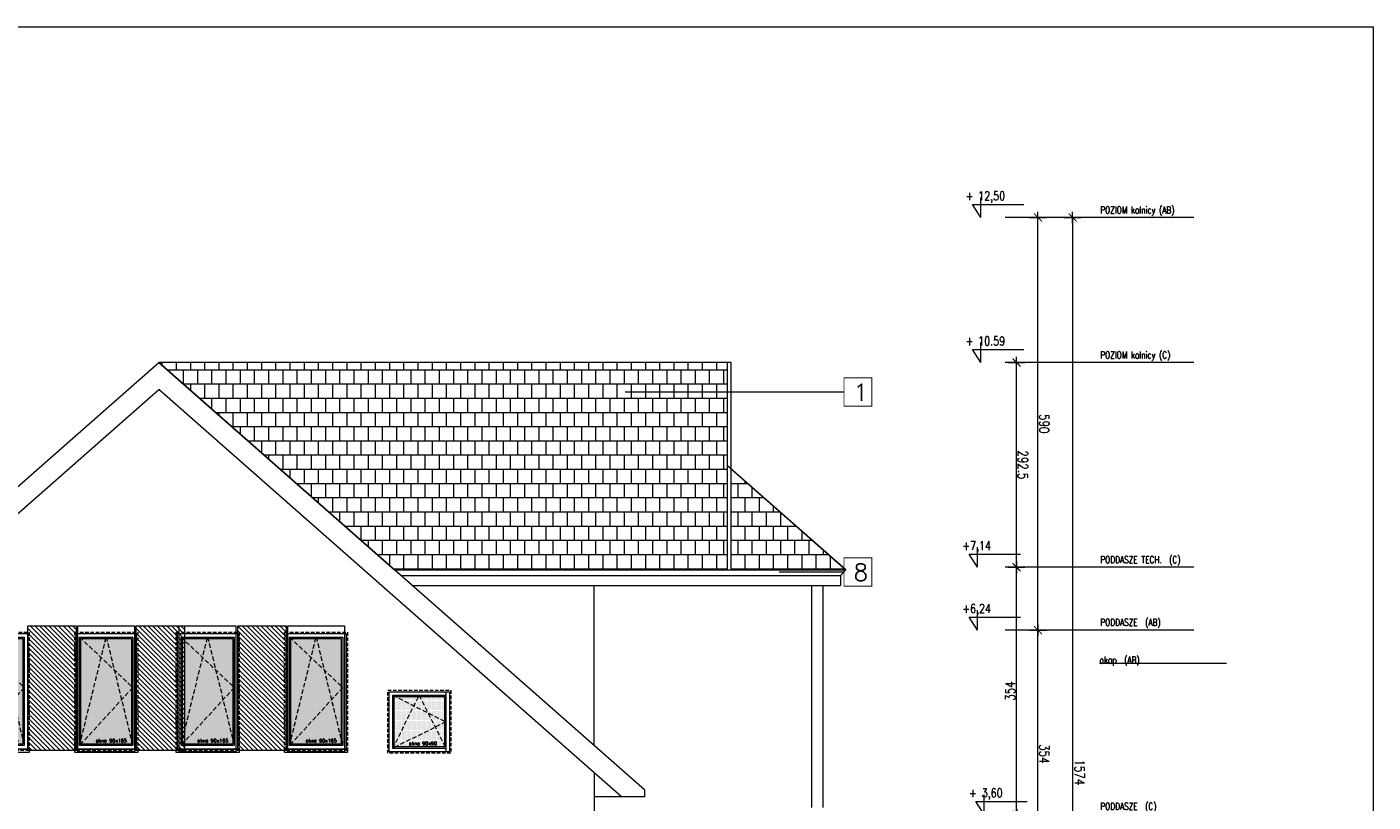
# Model space of a CAD drawing. Header units: millimetres. Extents: x -82287 to 177822, y -399756 to 0.
# Tile 14 of 228: x 51430 to 53354, y -237793 to -236685. Entities that reach past the tile are written whole.
import ezdxf
from ezdxf.enums import TextEntityAlignment as Align

# ---------------------------------------------------------------- set-up
doc = ezdxf.new("R2010")
doc.units = ezdxf.units.MM
doc.header["$MEASUREMENT"] = 0
doc.linetypes.add('SUŁOSZOWA - PB 21 03$0$CACHE', pattern=[9.525, 6.35, -3.175])
doc.linetypes.add('SUŁOSZOWA - PB 21 03$0$CARKOVANA', pattern=[7.5, 5, -2.5])
doc.layers.get('DEFPOINTS').update_dxf_attribs({"lineweight": 50})
doc.layers.add('FL_XREF', color=252, linetype='Continuous')
for name, color, linetype, lineweight in [('SUŁOSZOWA - PB 21 03$0$! opisy okien elewacja', 251, 'Continuous', 0), ('SUŁOSZOWA - PB 21 03$0$!! 0_ Istn-okna', 251, 'Continuous', 0), ('SUŁOSZOWA - PB 21 03$0$!! 0_ Istn-sciany', 251, 'Continuous', 0), ('SUŁOSZOWA - PB 21 03$0$!! 0_ WIDOK ELEWACJA', 251, 'Continuous', 0), ('SUŁOSZOWA - PB 21 03$0$!! 0_Opis_pom', 251, 'Continuous', 0), ('SUŁOSZOWA - PB 21 03$0$!! 1_ELEWACJA KOLOR', 251, 'Continuous', 0), ('SUŁOSZOWA - PB 21 03$0$!! 1_Hatch dach', 251, 'Continuous', 0), ('SUŁOSZOWA - PB 21 03$0$!! 1_OPIS POM NOWE', 251, 'Continuous', 0), ('SUŁOSZOWA - PB 21 03$0$!! 2_NOWE OKNA WIDOk - remont', 251, 'Continuous', 0), ('SUŁOSZOWA - PB 21 03$0$!! 2_TYNK OBRYS', 251, 'Continuous', 0), ('SUŁOSZOWA - PB 21 03$0$!!_1  OPISY ELEWACJE', 251, 'Continuous', 0), ('SUŁOSZOWA - PB 21 03$0$0-rzedne-blok', 251, 'Continuous', 0)]:
    doc.layers.add(name, color=color, linetype=linetype, lineweight=lineweight)
doc.layers.add('SUŁOSZOWA - PB 21 03$0$ND', color=251, linetype='Continuous', lineweight=0, plot=False)
doc.styles.add('SUŁOSZOWA - PB 21 03$0$ARIAL', font='tahoma.ttf')
doc.styles.add('SUŁOSZOWA - PB 21 03$0$DEUTSCH', font='SIMPLEX8')
doc.styles.add('SUŁOSZOWA - PB 21 03$0$SIMPLEX', font='simplex.shx', dxfattribs={"width": 0.77})
doc.styles.add('SUŁOSZOWA - PB 21 03$0$TXT', font='simplex.shx')
doc.dimstyles.new('SUŁOSZOWA - PB 21 03$0$OL PB 100', dxfattribs={"dimscale": 4, "dimtxt": 3.5, "dimasz": 0.2, "dimexe": 10, "dimexo": 10, "dimgap": 0.5, "dimtad": 1, "dimdec": 1, "dimrnd": 0.5, "dimzin": 9, "dimdsep": 46, "dimtxsty": 'SUŁOSZOWA - PB 21 03$0$SIMPLEX', "dimblk": 'SUŁOSZOWA - PB 21 03$0$thick_MSz', "dimcen": 0.05, "dimdle": 8, "dimse1": 1, "dimse2": 1, "dimclrd": 256, "dimclre": 256, "dimclrt": 3, "dimadec": 1, "dimazin": 2, "dimtfac": 1, "dimtdec": 1, "dimtix": 1, "dimtofl": 0, "dimtmove": 2, "dimatfit": 3, "dimldrblk": 'SUŁOSZOWA - PB 21 03$0$thick_MSz', "dimfxl": 10, "dimfxlon": 1, "dimtolj": 1, "dimlwd": -1, "dimlwe": -1, "dimarcsym": 0})
pattern_1 = [(180, (0, 0), (-2e-15, -20.32), []), (270, (0, 0), (10.16, -20.32), [20.32, -20.32])]
pattern_2 = [(315, (0, 0), (3.36759605, 3.36759605), [])]

# ---------------------------------------------------------------- blocks, each defined once
blk = doc.blocks.new('SUŁOSZOWA - PB 21 03$0$thick_MSz')
for p, q in [((-10, 0), (10, 0)), ((0, 15), (0, -15))]:
    blk.add_line(p, q)
at = {"const_width": 2, "elevation": 2}
blk.add_lwpolyline([(-7.1, -7.1), (7.1, 7.1)], dxfattribs=at)
blk = doc.blocks.new('*D72')
at = {"layer": 'DEFPOINTS', "color": 0, "ltscale": 100, "transparency": 16777216}
for p in [(15576.3, 8739.9), (15576.3, 8648.5), (15846.3, 8648.5)]:
    blk.add_point(p, dxfattribs=at)
at = {"layer": 'SUŁOSZOWA - PB 21 03$0$ND', "ltscale": 100, "transparency": 16777216}
blk.add_line((15845.5, 8739.9), (15577.1, 8739.9), dxfattribs=at)
at = {"layer": 'SUŁOSZOWA - PB 21 03$0$ND', "ltscale": 100, "transparency": 16777216, "xscale": 0.8, "yscale": 0.8, "zscale": 0.8}
for p, rotation in [((15576.3, 8739.9), 180.0000000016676), ((15846.3, 8739.9), 1.667546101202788e-09)]:
    blk.add_blockref('SUŁOSZOWA - PB 21 03$0$thick_MSz', p, dxfattribs=dict(at, rotation=rotation))
at = {"layer": 'SUŁOSZOWA - PB 21 03$0$ND', "color": 3, "ltscale": 100, "transparency": 16777216, "insert": (15711.3, 8748.9), "char_height": 14, "attachment_point": 5, "rotation": 0, "style": 'SUŁOSZOWA - PB 21 03$0$SIMPLEX'}
blk.add_mtext('\\A1;270', dxfattribs=at)
blk = doc.blocks.new('SUŁOSZOWA - PB 21 03$0$D_kota')
for p, q in [((8.7, 0), (8.7, 23)), ((-0.8, 15), (8.7, 15)), ((8.7, 0), (-0.8, 15))]:
    blk.add_line(p, q)
blk.add_lwpolyline([(-0.8, 15), (57.9, 15)])
at = {"style": 'SUŁOSZOWA - PB 21 03$0$DEUTSCH', "width": 0.8}
blk.add_attdef('POZ.ARCH', (7.3, 19.7), '', height=10, dxfattribs=at)
blk = doc.blocks.new('*D73')
at = {"layer": 'DEFPOINTS', "color": 0, "ltscale": 100, "transparency": 16777216}
for p in [(15846.3, 8789.5), (14272.3, 8752.2), (15846.3, 8606.6)]:
    blk.add_point(p, dxfattribs=at)
at = {"layer": 'SUŁOSZOWA - PB 21 03$0$ND', "ltscale": 100, "transparency": 16777216}
blk.add_line((14273.1, 8789.5), (15845.5, 8789.5), dxfattribs=at)
at = {"layer": 'SUŁOSZOWA - PB 21 03$0$ND', "ltscale": 100, "transparency": 16777216, "xscale": 0.8, "yscale": 0.8, "zscale": 0.8}
for p, rotation in [((14272.3, 8789.5), 180.0000000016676), ((15846.3, 8789.5), 1.667517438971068e-09)]:
    blk.add_blockref('SUŁOSZOWA - PB 21 03$0$thick_MSz', p, dxfattribs=dict(at, rotation=rotation))
at = {"layer": 'SUŁOSZOWA - PB 21 03$0$ND', "color": 3, "ltscale": 100, "transparency": 16777216, "insert": (15065.7, 8799.5), "char_height": 14, "attachment_point": 5, "rotation": 0, "style": 'SUŁOSZOWA - PB 21 03$0$SIMPLEX'}
blk.add_mtext('\\A1;1574', dxfattribs=at)
blk = doc.blocks.new('*D74')
at = {"layer": 'DEFPOINTS', "color": 0, "ltscale": 100, "transparency": 16777216}
for p in [(15216.3, 8739.9), (15216.3, 8648.5), (15576.3, 8648.5)]:
    blk.add_point(p, dxfattribs=at)
at = {"layer": 'SUŁOSZOWA - PB 21 03$0$ND', "ltscale": 100, "transparency": 16777216}
blk.add_line((15575.5, 8739.9), (15217.1, 8739.9), dxfattribs=at)
at = {"layer": 'SUŁOSZOWA - PB 21 03$0$ND', "ltscale": 100, "transparency": 16777216, "xscale": 0.8, "yscale": 0.8, "zscale": 0.8}
for p, rotation in [((15216.3, 8739.9), 180.0000000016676), ((15576.3, 8739.9), 1.667546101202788e-09)]:
    blk.add_blockref('SUŁOSZOWA - PB 21 03$0$thick_MSz', p, dxfattribs=dict(at, rotation=rotation))
at = {"layer": 'SUŁOSZOWA - PB 21 03$0$ND', "color": 3, "ltscale": 100, "transparency": 16777216, "insert": (15396.3, 8748.9), "char_height": 14, "attachment_point": 5, "rotation": 0, "style": 'SUŁOSZOWA - PB 21 03$0$SIMPLEX'}
blk.add_mtext('\\A1;360', dxfattribs=at)
blk = doc.blocks.new('*D75')
at = {"layer": 'DEFPOINTS', "color": 0, "ltscale": 100, "transparency": 16777216}
for p in [(14862.3, 8739.9), (14862.3, 8648.6), (15216.3, 8648.5)]:
    blk.add_point(p, dxfattribs=at)
at = {"layer": 'SUŁOSZOWA - PB 21 03$0$ND', "ltscale": 100, "transparency": 16777216}
blk.add_line((15215.5, 8739.9), (14863.1, 8739.9), dxfattribs=at)
at = {"layer": 'SUŁOSZOWA - PB 21 03$0$ND', "ltscale": 100, "transparency": 16777216, "xscale": 0.8, "yscale": 0.8, "zscale": 0.8}
for p, rotation in [((14862.3, 8739.9), 180.0000000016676), ((15216.3, 8739.9), 1.667546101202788e-09)]:
    blk.add_blockref('SUŁOSZOWA - PB 21 03$0$thick_MSz', p, dxfattribs=dict(at, rotation=rotation))
at = {"layer": 'SUŁOSZOWA - PB 21 03$0$ND', "color": 3, "ltscale": 100, "transparency": 16777216, "insert": (15039.3, 8748.9), "char_height": 14, "attachment_point": 5, "rotation": 0, "style": 'SUŁOSZOWA - PB 21 03$0$SIMPLEX'}
blk.add_mtext('\\A1;354', dxfattribs=at)
blk = doc.blocks.new('*D76')
at = {"layer": 'DEFPOINTS', "color": 0, "ltscale": 100, "transparency": 16777216}
for p in [(14272.3, 8739.9), (14272.3, 8693), (14862.3, 8648.6)]:
    blk.add_point(p, dxfattribs=at)
at = {"layer": 'SUŁOSZOWA - PB 21 03$0$ND', "ltscale": 100, "transparency": 16777216}
blk.add_line((14861.5, 8739.9), (14273.1, 8739.9), dxfattribs=at)
at = {"layer": 'SUŁOSZOWA - PB 21 03$0$ND', "ltscale": 100, "transparency": 16777216, "xscale": 0.8, "yscale": 0.8, "zscale": 0.8}
for p, rotation in [((14272.3, 8739.9), 180.0000000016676), ((14862.3, 8739.9), 1.667546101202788e-09)]:
    blk.add_blockref('SUŁOSZOWA - PB 21 03$0$thick_MSz', p, dxfattribs=dict(at, rotation=rotation))
at = {"layer": 'SUŁOSZOWA - PB 21 03$0$ND', "color": 3, "ltscale": 100, "transparency": 16777216, "insert": (14567.3, 8748.9), "char_height": 14, "attachment_point": 5, "rotation": 0, "style": 'SUŁOSZOWA - PB 21 03$0$SIMPLEX'}
blk.add_mtext('\\A1;590', dxfattribs=at)
blk = doc.blocks.new('*D77')
at = {"layer": 'DEFPOINTS', "color": 0, "ltscale": 100, "transparency": 16777216}
for p in [(15486.3, 8710.4), (15486.3, 8648.5), (15756.3, 8648.5)]:
    blk.add_point(p, dxfattribs=at)
at = {"layer": 'SUŁOSZOWA - PB 21 03$0$ND', "ltscale": 100, "transparency": 16777216}
blk.add_line((15755.5, 8710.4), (15487.1, 8710.4), dxfattribs=at)
at = {"layer": 'SUŁOSZOWA - PB 21 03$0$ND', "ltscale": 100, "transparency": 16777216, "xscale": 0.8, "yscale": 0.8, "zscale": 0.8}
for p, rotation in [((15486.3, 8710.4), 180.0000000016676), ((15756.3, 8710.4), 1.667546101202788e-09)]:
    blk.add_blockref('SUŁOSZOWA - PB 21 03$0$thick_MSz', p, dxfattribs=dict(at, rotation=rotation))
at = {"layer": 'SUŁOSZOWA - PB 21 03$0$ND', "color": 3, "ltscale": 100, "transparency": 16777216, "insert": (15621.3, 8719.4), "char_height": 14, "attachment_point": 5, "rotation": 0, "style": 'SUŁOSZOWA - PB 21 03$0$SIMPLEX'}
blk.add_mtext('\\A1;270', dxfattribs=at)
blk = doc.blocks.new('*D78')
at = {"layer": 'DEFPOINTS', "color": 0, "ltscale": 100, "transparency": 16777216}
for p in [(15126.3, 8710.4), (15126.3, 8648.5), (15486.3, 8648.5)]:
    blk.add_point(p, dxfattribs=at)
at = {"layer": 'SUŁOSZOWA - PB 21 03$0$ND', "ltscale": 100, "transparency": 16777216}
blk.add_line((15485.5, 8710.4), (15127.1, 8710.4), dxfattribs=at)
at = {"layer": 'SUŁOSZOWA - PB 21 03$0$ND', "ltscale": 100, "transparency": 16777216, "xscale": 0.8, "yscale": 0.8, "zscale": 0.8, "rotation": 180}
blk.add_blockref('SUŁOSZOWA - PB 21 03$0$thick_MSz', (15126.3, 8710.4), dxfattribs=at)
at = {"layer": 'SUŁOSZOWA - PB 21 03$0$ND', "ltscale": 100, "transparency": 16777216, "xscale": 0.8, "yscale": 0.8, "zscale": 0.8}
blk.add_blockref('SUŁOSZOWA - PB 21 03$0$thick_MSz', (15486.3, 8710.4), dxfattribs=at)
at = {"layer": 'SUŁOSZOWA - PB 21 03$0$ND', "color": 3, "ltscale": 100, "transparency": 16777216, "insert": (15306.3, 8701.4), "char_height": 14, "attachment_point": 5, "rotation": 180, "style": 'SUŁOSZOWA - PB 21 03$0$SIMPLEX'}
blk.add_mtext('\\A1;360', dxfattribs=at)
blk = doc.blocks.new('*D79')
at = {"layer": 'DEFPOINTS', "color": 0, "ltscale": 100, "transparency": 16777216}
for p in [(14772.3, 8709.4), (14772.3, 8648.5), (15126.3, 8648.5)]:
    blk.add_point(p, dxfattribs=at)
at = {"layer": 'SUŁOSZOWA - PB 21 03$0$ND', "ltscale": 100, "transparency": 16777216}
blk.add_line((15125.5, 8709.4), (14773.1, 8709.4), dxfattribs=at)
at = {"layer": 'SUŁOSZOWA - PB 21 03$0$ND', "ltscale": 100, "transparency": 16777216, "xscale": 0.8, "yscale": 0.8, "zscale": 0.8, "rotation": 180}
blk.add_blockref('SUŁOSZOWA - PB 21 03$0$thick_MSz', (14772.3, 8709.4), dxfattribs=at)
at = {"layer": 'SUŁOSZOWA - PB 21 03$0$ND', "ltscale": 100, "transparency": 16777216, "xscale": 0.8, "yscale": 0.8, "zscale": 0.8}
blk.add_blockref('SUŁOSZOWA - PB 21 03$0$thick_MSz', (15126.3, 8709.4), dxfattribs=at)
at = {"layer": 'SUŁOSZOWA - PB 21 03$0$ND', "color": 3, "ltscale": 100, "transparency": 16777216, "insert": (14949.3, 8700.4), "char_height": 14, "attachment_point": 5, "rotation": 180, "style": 'SUŁOSZOWA - PB 21 03$0$SIMPLEX'}
blk.add_mtext('\\A1;354', dxfattribs=at)
blk = doc.blocks.new('*D80')
at = {"layer": 'DEFPOINTS', "color": 0, "ltscale": 100, "transparency": 16777216}
for p in [(14479.8, 8709.4), (14479.8, 8593.5), (14772.3, 8593.5)]:
    blk.add_point(p, dxfattribs=at)
at = {"layer": 'SUŁOSZOWA - PB 21 03$0$ND', "ltscale": 100, "transparency": 16777216}
blk.add_line((14771.5, 8709.4), (14480.6, 8709.4), dxfattribs=at)
at = {"layer": 'SUŁOSZOWA - PB 21 03$0$ND', "ltscale": 100, "transparency": 16777216, "xscale": 0.8, "yscale": 0.8, "zscale": 0.8, "rotation": 180}
blk.add_blockref('SUŁOSZOWA - PB 21 03$0$thick_MSz', (14479.8, 8709.4), dxfattribs=at)
at = {"layer": 'SUŁOSZOWA - PB 21 03$0$ND', "ltscale": 100, "transparency": 16777216, "xscale": 0.8, "yscale": 0.8, "zscale": 0.8}
blk.add_blockref('SUŁOSZOWA - PB 21 03$0$thick_MSz', (14772.3, 8709.4), dxfattribs=at)
at = {"layer": 'SUŁOSZOWA - PB 21 03$0$ND', "color": 3, "ltscale": 100, "transparency": 16777216, "insert": (14626.1, 8718.4), "char_height": 14, "attachment_point": 5, "style": 'SUŁOSZOWA - PB 21 03$0$SIMPLEX'}
blk.add_mtext('\\A1;292.5', dxfattribs=at)
blk = doc.blocks.new('SUŁOSZOWA - PB 21 03$0$okno 90x180')
at = {"layer": 'SUŁOSZOWA - PB 21 03$0$!! 1_Hatch dach', "true_color": 0x575757}
h = blk.add_hatch(dxfattribs=at)
h.set_pattern_fill('DOTS', color=251)
h.set_pattern_definition([(0, (-9632.3096, -11392.1331), (0.79375, 1.5875), [0, -1.5875])])
h.paths.add_polyline_path([(9, -20), (81, -20), (81, -171), (9, -171)])
at = {"layer": 'SUŁOSZOWA - PB 21 03$0$!! 0_ Istn-okna', "linetype": 'SUŁOSZOWA - PB 21 03$0$CARKOVANA', "lineweight": 5}
blk.add_lwpolyline([(0, -11), (90, -11), (90, -180), (0, -180)], close=True, dxfattribs=at)
at = {"layer": 'SUŁOSZOWA - PB 21 03$0$!! 0_ Istn-okna'}
for points in [[(2, -13), (88, -13), (88, -178), (2, -178)], [(7, -18), (83, -18), (83, -173), (7, -173)], [(9, -20), (81, -20), (81, -171), (9, -171)], [(0, -178), (90, -178), (90, -183), (0, -183)]]:
    blk.add_lwpolyline(points, close=True, dxfattribs=at)
at = {"layer": 'SUŁOSZOWA - PB 21 03$0$!! 1_Hatch dach', "color": 251, "linetype": 'SUŁOSZOWA - PB 21 03$0$CACHE', "true_color": 0x575757}
for points in [[(7, -173), (45, -18), (83, -173)], [(7, -18), (83, -90), (7, -173)]]:
    blk.add_lwpolyline(points, dxfattribs=at)
at = {"insert": (30.1, -163.6), "char_height": 5, "attachment_point": 1, "style": 'SUŁOSZOWA - PB 21 03$0$TXT'}
blk.add_mtext_dynamic_manual_height_columns('okno 90x165', width=52.63, gutter_width=75, heights=[0], dxfattribs=at)
blk = doc.blocks.new('SUŁOSZOWA - PB 21 03$0$okno 90x90')
at = {"layer": 'SUŁOSZOWA - PB 21 03$0$!! 1_Hatch dach', "true_color": 0x575757}
h = blk.add_hatch(dxfattribs=at)
h.set_pattern_fill('DOTS', color=251)
h.set_pattern_definition([(0, (-9634.3096, -11214.1331), (0.79375, 1.5875), [0, -1.5875])])
h.paths.add_polyline_path([(7, 79), (79, 79), (79, 7), (7, 7)])
at = {"layer": 'SUŁOSZOWA - PB 21 03$0$!! 0_ Istn-okna', "linetype": 'SUŁOSZOWA - PB 21 03$0$CARKOVANA', "lineweight": 5}
blk.add_lwpolyline([(-2, 88), (88, 88), (88, -2), (-2, -2)], close=True, dxfattribs=at)
at = {"layer": 'SUŁOSZOWA - PB 21 03$0$!! 0_ Istn-okna'}
for points in [[(0, 86), (86, 86), (86, 0), (0, 0)], [(5, 81), (81, 81), (81, 5), (5, 5)], [(7, 79), (79, 79), (79, 7), (7, 7)]]:
    blk.add_lwpolyline(points, close=True, dxfattribs=at)
at = {"layer": 'SUŁOSZOWA - PB 21 03$0$!! 1_Hatch dach', "color": 251, "linetype": 'SUŁOSZOWA - PB 21 03$0$CACHE', "true_color": 0x575757}
for points in [[(5, 5), (43, 81), (81, 5)], [(5, 81), (81, 43), (5, 5)]]:
    blk.add_lwpolyline(points, dxfattribs=at)
at = {"insert": (28.1, 14.4), "char_height": 5, "attachment_point": 1, "style": 'SUŁOSZOWA - PB 21 03$0$TXT'}
blk.add_mtext_dynamic_manual_height_columns('okno 90x90', width=52.63, gutter_width=75, heights=[0], dxfattribs=at)
blk = doc.blocks.new('SUŁOSZOWA - PB 21 03$0$POZIOMY BLOK')
for p, q in [((14909.91, 9009.49), (14909.91, 8828.06)), ((15140.67, 9009.49), (15140.67, 8828.06)), ((15756.32, 8984.49), (15756.32, 8664.25)), ((15846.32, 8984.49), (15846.32, 8664.25)), ((15876.32, 8984.49), (15876.32, 8664.25)), ((14272.32, 8962.8), (14272.32, 8693.05)), ((14479.8, 8962.8), (14479.8, 8693.05)), ((14772.32, 8962.8), (14772.32, 8693.05)), ((14862.32, 8962.8), (14862.32, 8693.05)), ((15126.32, 8934), (15126.32, 8664.25)), ((15216.32, 8934), (15216.32, 8664.25)), ((15486.32, 8934), (15486.32, 8664.25)), ((15576.32, 8934), (15576.32, 8664.25)), ((15876.32, 8682.25), (15876.32, 8611.49))]:
    blk.add_line(p, q)
at = {"layer": 'SUŁOSZOWA - PB 21 03$0$0-rzedne-blok'}
ref = blk.add_blockref('SUŁOSZOWA - PB 21 03$0$D_kota', (14272.32, 8647.32), dxfattribs=dict(at, xscale=1.250000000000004, yscale=1.250000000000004, zscale=1.250000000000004, rotation=90))
ref.add_attrib('POZ.ARCH', '+ 12,50', (14247.74, 8636.49), dxfattribs={"layer": '0', "height": 12.5, "rotation": 90, "style": 'SUŁOSZOWA - PB 21 03$0$DEUTSCH', "width": 0.8})
ref = blk.add_blockref('SUŁOSZOWA - PB 21 03$0$D_kota', (14479.8, 8647.32), dxfattribs=dict(at, xscale=1.250000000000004, yscale=1.250000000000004, zscale=1.250000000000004, rotation=90))
ref.add_attrib('POZ.ARCH', '+ 10.59', (14455.22, 8636.49), dxfattribs={"layer": '0', "height": 12.5, "rotation": 90, "style": 'SUŁOSZOWA - PB 21 03$0$DEUTSCH', "width": 0.8})
ref = blk.add_blockref('SUŁOSZOWA - PB 21 03$0$D_kota', (14772.32, 8642.51), dxfattribs=dict(at, xscale=1.250000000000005, yscale=1.250000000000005, zscale=1.250000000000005, rotation=90))
ref.add_attrib('POZ.ARCH', '+7,14', (14747.74, 8631.68), dxfattribs={"layer": '0', "height": 12.5, "rotation": 90, "style": 'SUŁOSZOWA - PB 21 03$0$DEUTSCH', "width": 0.8})
ref = blk.add_blockref('SUŁOSZOWA - PB 21 03$0$D_kota', (14862.32, 8642.51), dxfattribs=dict(at, xscale=1.250000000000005, yscale=1.250000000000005, zscale=1.250000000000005, rotation=90))
ref.add_attrib('POZ.ARCH', '+6,24', (14837.74, 8631.68), dxfattribs={"layer": '0', "height": 12.5, "rotation": 90, "style": 'SUŁOSZOWA - PB 21 03$0$DEUTSCH', "width": 0.8})
ref = blk.add_blockref('SUŁOSZOWA - PB 21 03$0$D_kota', (15125.85, 8652.26), dxfattribs=dict(at, xscale=1.250000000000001, yscale=1.250000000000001, zscale=1.250000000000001, rotation=89.99999992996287))
ref.add_attrib('POZ.ARCH', '+ 3,60', (15101.27, 8641.44), dxfattribs={"layer": '0', "height": 12.5, "rotation": 90, "style": 'SUŁOSZOWA - PB 21 03$0$DEUTSCH', "width": 0.8})
ref = blk.add_blockref('SUŁOSZOWA - PB 21 03$0$D_kota', (15215.85, 8652.26), dxfattribs=dict(at, xscale=1.250000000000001, yscale=1.250000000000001, zscale=1.250000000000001, rotation=89.99999992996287))
ref.add_attrib('POZ.ARCH', '+ 2,70', (15191.27, 8641.44), dxfattribs={"layer": '0', "height": 12.5, "rotation": 90, "style": 'SUŁOSZOWA - PB 21 03$0$DEUTSCH', "width": 0.8})
ref = blk.add_blockref('SUŁOSZOWA - PB 21 03$0$D_kota', (15486.32, 8657.67), dxfattribs=dict(at, xscale=1.250000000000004, yscale=1.250000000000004, zscale=1.250000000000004, rotation=90))
ref.add_attrib('POZ.ARCH', '%%p 0,00  ', (15461.74, 8646.85), dxfattribs={"layer": '0', "height": 12.5, "rotation": 90, "style": 'SUŁOSZOWA - PB 21 03$0$DEUTSCH', "width": 0.8})
ref = blk.add_blockref('SUŁOSZOWA - PB 21 03$0$D_kota', (15576.32, 8657.67), dxfattribs=dict(at, xscale=1.250000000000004, yscale=1.250000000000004, zscale=1.250000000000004, rotation=90))
ref.add_attrib('POZ.ARCH', '- 0,90  ', (15551.74, 8646.85), dxfattribs={"layer": '0', "height": 12.5, "rotation": 90, "style": 'SUŁOSZOWA - PB 21 03$0$DEUTSCH', "width": 0.8})
ref = blk.add_blockref('SUŁOSZOWA - PB 21 03$0$D_kota', (15756.32, 8652.26), dxfattribs=dict(at, xscale=1.250000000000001, yscale=1.250000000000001, zscale=1.250000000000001, rotation=89.99999992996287))
ref.add_attrib('POZ.ARCH', '- 2,70', (15731.74, 8641.44), dxfattribs={"layer": '0', "height": 12.5, "rotation": 90, "style": 'SUŁOSZOWA - PB 21 03$0$DEUTSCH', "width": 0.8})
ref = blk.add_blockref('SUŁOSZOWA - PB 21 03$0$D_kota', (15846.32, 8652.26), dxfattribs=dict(at, xscale=1.250000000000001, yscale=1.250000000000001, zscale=1.250000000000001, rotation=89.99999992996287))
ref.add_attrib('POZ.ARCH', '- 3,60', (15821.74, 8641.44), dxfattribs={"layer": '0', "height": 12.5, "rotation": 90, "style": 'SUŁOSZOWA - PB 21 03$0$DEUTSCH', "width": 0.8})
ref = blk.add_blockref('SUŁOSZOWA - PB 21 03$0$D_kota', (15875.5, 8597.99), dxfattribs=dict(at, xscale=1.250000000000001, yscale=1.250000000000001, zscale=1.250000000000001, rotation=89.99999992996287))
ref.add_attrib('POZ.ARCH', '- 3,90', (15850.92, 8587.16), dxfattribs={"layer": '0', "height": 12.5, "rotation": 90, "style": 'SUŁOSZOWA - PB 21 03$0$DEUTSCH', "width": 0.8})
at = {"style": 'SUŁOSZOWA - PB 21 03$0$SIMPLEX', "width": 0.77}
for s, p in [('POZIOM kalnicy (AB)', (14266.63, 8829.03, -0.04)), ('PODDASZE TECH.  (C)', (14766.35, 8829.03, -0.04)), ('POZIOM kalnicy (C)', (14474.11, 8829.03, -0.04)), ('PODDASZE  (AB)', (14856.35, 8829.03, -0.04)), ('POZIOM  %%P0,00 (C)', (15478.99, 8829.03, -0.04)), ('PODDASZE  (C)', (15118.99, 8829.03, -0.04)), ('PIĘTRO  (AB)', (15208.99, 8829.03, -0.04)), ('PARTER  (AB)', (15568.99, 8829.03, -0.04)), ('POZIOM -1 (C)', (15748.99, 8828.23, -0.04)), ('POZIOM -1 (B)', (15838.99, 8828.23, -0.04)), ('POZIOM -1 (A)', (15871.38, 8827.97, -0.04)), ('okap  (AB)', (14909.91, 8828.06)), ('okap  (c)', (15140.67, 8828.06))]:
    blk.add_text(s, height=10, rotation=90, dxfattribs=at).set_placement(p)
at = {"layer": 'SUŁOSZOWA - PB 21 03$0$ND', "ltscale": 100}
dim = blk.add_linear_dim(base=(15846.32, 8789.48), p1=(14272.32, 8752.23), p2=(15846.32, 8606.6), angle=180, dimstyle='SUŁOSZOWA - PB 21 03$0$OL PB 100', dxfattribs=at)
dim.commit()
dim.dimension.update_dxf_attribs({"geometry": '*D73', "text_midpoint": (15065.71, 8799.48), "dimtype": 160})
for base, p1, p2, picture, middle in [((14272.32, 8739.89), (14862.32, 8648.65), (14272.32, 8693.05), '*D76', (14567.32, 8748.89)), ((14862.32, 8739.89), (15216.32, 8648.52), (14862.32, 8648.65), '*D75', (15039.32, 8748.89)), ((15216.32, 8739.89), (15576.32, 8648.52), (15216.32, 8648.52), '*D74', (15396.32, 8748.89)), ((15576.32, 8739.89), (15846.32, 8648.52), (15576.32, 8648.52), '*D72', (15711.32, 8748.89)), ((14772.32, 8709.43), (15126.32, 8648.52), (14772.32, 8648.52), '*D79', (14949.32, 8700.43)), ((15126.32, 8710.39), (15486.32, 8648.52), (15126.32, 8648.52), '*D78', (15306.32, 8701.39)), ((15486.32, 8710.39), (15756.32, 8648.52), (15486.32, 8648.52), '*D77', (15621.32, 8719.39))]:
    dim = blk.add_linear_dim(base=base, p1=p1, p2=p2, angle=180, dimstyle='SUŁOSZOWA - PB 21 03$0$OL PB 100', dxfattribs=at)
    dim.commit()
    dim.dimension.update_dxf_attribs({"geometry": picture, "text_midpoint": middle})
dim = blk.add_linear_dim(base=(14479.8, 8709.43), p1=(14772.32, 8593.49), p2=(14479.8, 8593.49), dimstyle='SUŁOSZOWA - PB 21 03$0$OL PB 100', dxfattribs=at)
dim.commit()
dim.dimension.update_dxf_attribs({"geometry": '*D80', "text_midpoint": (14626.06, 8718.43)})
blk = doc.blocks.new('SUŁOSZOWA - PB 21 03')
at = {"layer": 'SUŁOSZOWA - PB 21 03$0$!! 1_ELEWACJA KOLOR', "true_color": 0xa78758}
h = blk.add_hatch(dxfattribs=at)
h.set_pattern_fill('ANSI31', color=45, scale=1.5, angle=-90)
h.set_pattern_definition(pattern_2)
h.paths.add_polyline_path([(51369.05389, -237594.26576), (51438.05389, -237594.26576), (51438.05389, -237772.26576), (51369.05389, -237772.26576)])
h = blk.add_hatch(dxfattribs=at)
h.set_pattern_fill('ANSI31', color=45, scale=1.5, angle=-90)
h.set_pattern_definition(pattern_2)
h.paths.add_polyline_path([(51524.05389, -237594.26576), (51593.05389, -237594.26576), (51593.05389, -237772.26576), (51524.05389, -237772.26576)])
h = blk.add_hatch(dxfattribs=at)
h.set_pattern_fill('ANSI31', color=45, scale=1.5, angle=-90)
h.set_pattern_definition(pattern_2)
h.paths.add_polyline_path([(51669.05389, -237594.26576), (51738.05389, -237594.26576), (51738.05389, -237772.26576), (51669.05389, -237772.26576)])
at = {"layer": 'SUŁOSZOWA - PB 21 03$0$!! 1_Hatch dach', "true_color": 0x990000}
h = blk.add_hatch(dxfattribs=at)
h.set_pattern_fill('AR-B88', color=14, scale=0.1, angle=180)
h.set_pattern_definition(pattern_1)
h.paths.add_polyline_path([(51892.96278, -237514.00543), (52369.01756, -237514.00543), (52369.01756, -237217.7456), (51556.30389, -237217.7456)])
h = blk.add_hatch(dxfattribs=at)
h.set_pattern_fill('AR-B88', color=14, scale=0.1, angle=180)
h.set_pattern_definition(pattern_1)
h.paths.add_polyline_path([(52374.01756, -237514.00543), (52374.01756, -237369.82328), (52537.86092, -237514.00543)])
at = {"layer": 'SUŁOSZOWA - PB 21 03$0$! opisy okien elewacja'}
for points in [[(47641.40114, -236737.82104), (53291.56291, -236737.82104), (53291.56291, -238865.24478), (47641.40114, -238865.24478)], [(51892.96278, -237514.00543), (52369.01756, -237514.00543), (52369.01756, -237217.7456), (51556.30389, -237217.7456)], [(52374.01756, -237514.00543), (52374.01756, -237369.82328), (52537.86092, -237514.00543)]]:
    blk.add_lwpolyline(points, close=True, dxfattribs=at)
at = {"layer": 'SUŁOSZOWA - PB 21 03$0$!! 0_ WIDOK ELEWACJA'}
for points in [[(50971.55389, -237732.3256), (51556.30389, -237217.7456)], [(52250.2347, -237828.40471), (51556.30389, -237217.7456)], [(52374.01756, -237217.7456), (51556.30389, -237217.7456)], [(52369.01756, -237514.00543), (52369.01756, -237217.7456)], [(52374.01756, -237514.00543), (52374.01756, -237217.7456)], [(50971.55389, -237770.95552), (51556.30389, -237256.37552)], [(52217.7007, -237838.40471), (51556.30389, -237256.37552)], [(52537.86092, -237514.00543), (52369.01756, -237365.42328)], [(51892.96278, -237514.00543), (52537.86092, -237514.00543)], [(51902.3467, -237522.26328), (52530.59401, -237522.26328)], [(52530.59401, -237522.26328), (52537.86092, -237514.00543)], [(52530.59401, -237522.26328), (52530.59401, -237536.26328)], [(51918.25579, -237536.26328), (52530.59401, -237536.26328)], [(52178.55389, -237765.3256), (52178.55389, -237536.26328)], [(52489.59934, -237853.76328), (52489.59934, -237536.26328)], [(52505.59934, -237853.76328), (52505.59934, -237536.26328)], [(52178.55389, -237803.95552), (52178.55389, -238224.26576)], [(52250.2347, -237828.40471), (52250.2347, -237838.40471), (52178.55389, -237838.40471)]]:
    blk.add_lwpolyline(points, dxfattribs=at)
for points in [[(51440.55389, -237594.26576), (51521.55389, -237594.26576), (51521.55389, -237774.26576), (51440.55389, -237774.26576)], [(51585.55389, -237594.26576), (51666.55389, -237594.26576), (51666.55389, -237774.26576), (51585.55389, -237774.26576)], [(51740.55389, -237594.26576), (51821.55389, -237594.26576), (51821.55389, -237774.26576), (51740.55389, -237774.26576)], [(51885.55389, -237688.26576), (51966.55389, -237688.26576), (51966.55389, -237774.26576), (51885.55389, -237774.26576)]]:
    blk.add_lwpolyline(points, close=True, dxfattribs=at)
at = {"layer": 'SUŁOSZOWA - PB 21 03$0$!! 2_TYNK OBRYS'}
for points in [[(51369.05389, -237594.26576), (51438.05389, -237594.26576), (51438.05389, -237772.26576), (51369.05389, -237772.26576)], [(51524.05389, -237594.26576), (51593.05389, -237594.26576), (51593.05389, -237772.26576), (51524.05389, -237772.26576)], [(51669.05389, -237594.26576), (51738.05389, -237594.26576), (51738.05389, -237772.26576), (51669.05389, -237772.26576)]]:
    blk.add_lwpolyline(points, close=True, dxfattribs=at)
at = {"layer": 'SUŁOSZOWA - PB 21 03$0$!!_1  OPISY ELEWACJE', "const_width": 1.2}
for points in [[(52535.42435, -237280.08394), (52535.42435, -237239.53916), (52575.13869, -237239.53916), (52575.13869, -237280.08394)], [(52535.42435, -237280.08394), (52535.42435, -237239.53916), (52575.13869, -237239.53916), (52575.13869, -237280.08394)], [(52535.42435, -237537.44021), (52535.42435, -237496.89542), (52575.13869, -237496.89542), (52575.13869, -237537.44021)], [(52535.42435, -237537.44021), (52535.42435, -237496.89542), (52575.13869, -237496.89542), (52575.13869, -237537.44021)]]:
    blk.add_lwpolyline(points, close=True, dxfattribs=at)
at = {"layer": 'SUŁOSZOWA - PB 21 03$0$!!_1  OPISY ELEWACJE'}
for points in [[(52535.42435, -237259.81155), (52222.48861, -237259.81155)], [(52535.42435, -237517.16782), (52442.91479, -237517.16782)]]:
    blk.add_lwpolyline(points, dxfattribs=at)
at = {"layer": 'SUŁOSZOWA - PB 21 03$0$!! 0_ Istn-sciany', "rotation": 270}
blk.add_blockref('SUŁOSZOWA - PB 21 03$0$POZIOMY BLOK', (44072.70382, -222737.94325), dxfattribs=at)
at = {"layer": 'SUŁOSZOWA - PB 21 03$0$!! 2_NOWE OKNA WIDOk - remont'}
for name, p in [('SUŁOSZOWA - PB 21 03$0$okno 90x180', (51281.05389, -237592.26576)), ('SUŁOSZOWA - PB 21 03$0$okno 90x180', (51436.05389, -237592.26576)), ('SUŁOSZOWA - PB 21 03$0$okno 90x180', (51581.05389, -237592.26576)), ('SUŁOSZOWA - PB 21 03$0$okno 90x180', (51736.05389, -237592.26576)), ('SUŁOSZOWA - PB 21 03$0$okno 90x90', (51885.55389, -237774.26576))]:
    blk.add_blockref(name, p, dxfattribs=at)
at = {"layer": 'SUŁOSZOWA - PB 21 03$0$!! 0_Opis_pom', "ltscale": 0.7, "style": 'SUŁOSZOWA - PB 21 03$0$ARIAL'}
for tag, p in [('B0,19', (52679.2094, -194257.55204)), ('B2,12', (73342.49259, -194413.89249)), ('B2,14', (73874.0461, -194402.0887)), ('B1,21', (60405.50261, -194427.18207)), ('B2,11', (73069.01144, -194438.89383)), ('A1,16', (59129.54925, -194448.08429)), ('B1/17', (59524.53699, -194450.37428)), ('B1,19', (59914.81903, -194448.15658)), ('1,22', (60947.33929, -194456.1144)), ('1,23', (61575.22173, -194450.37428)), ('B2,16', (75195.07765, -194441.83446)), ('B0,15', (51514.15008, -194461.8073)), ('B0,18', (52071.43815, -194478.40179)), ('A1,1', (58808.06672, -194460.94161)), ('B1,18', (59715.51745, -194473.87108)), ('B2,17', (75506.7465, -194471.3759)), ('B2,19.1', (76701.67035, -194466.03695)), ('B3,7', (87459.81312, -194465.07097)), ('B3,3', (88235.73906, -194465.79732)), ('B3,8', (90006.66539, -194478.47972)), ('B1,20', (60198.53687, -194490.17374)), ('B2,10', (72728.63362, -194489.37283)), ('B2,15', (74566.38885, -194487.81114)), ('B3,6', (86826.65132, -194483.15512)), ('A0,6', (49094.40602, -194505.72387)), ('A1,6', (58565.96262, -194514.50753)), ('B1,1', (61908.24378, -194515.48656)), ('A2,5', (72452.45009, -194505.90583)), ('B2,13', (73649.91716, -194500.01242)), ('A0,5', (49399.71914, -194533.19455)), ('A0,4', (49692.81919, -194517.93289)), ('A0,3', (49906.53818, -194524.03766)), ('B0,20', (53125.45224, -194527.8835)), ('B0,21', (53847.26622, -194535.08002)), ('B0,22', (54187.56644, -194519.04308)), ('B1,3', (62229.35503, -194604.49851)), ('B2,18', (75922.43604, -194612.23635)), ('B2,19', (77152.69039, -194617.53776)), ('A3,4', (85509.27934, -194642.47136)), ('B0,24B', (54824.42896, -194684.26784)), ('B0,13', (50367.63944, -194706.5583)), ('B0,16', (51457.40872, -194704.43091)), ('B0,17', (51897.58569, -194706.77195)), ('B1,4', (63476.45184, -194691.11207)), ('A2,4', (71695.75649, -194707.44268)), ('A1,5', (58149.22649, -194724.80163)), ('B0,23', (54542.05776, -194742.93939)), ('A1,2', (58744.42262, -194746.622)), ('A2.1', (72371.45884, -194731.56251)), ('B1,2D', (60756.29674, -194750.92727)), ('A1,15', (59129.54925, -194780.73348)), ('A3.1', (86079.08704, -194786.62422)), ('B0,14', (50962.60809, -194789.06568)), ('B1,4', (63483.03852, -194791.04365)), ('A0,2', (49295.91259, -194810.95246)), ('B1,2B', (62374.83512, -194841.86715)), ('B2.7', (74548.27897, -194836.12781)), ('B3,2', (89035.72921, -194837.99287)), ('B0,7', (52851.95551, -194845.56115)), ('B1,2A', (61803.35407, -194869.27513)), ('B0,8', (51561.38742, -194890.27848)), ('A1,3', (58810.05243, -195008.83917)), ('A3.2', (86016.50296, -195004.88875)), ('A0,1', (49914.27925, -195025.82804)), ('A0,10', (49695.87246, -195042.9259)), ('B0,17', (51225.06492, -195049.74007)), ('B0,6', (52110.41055, -195069.39267)), ('B1,8', (61403.63433, -195071.25189)), ('A2.2', (72371.45884, -195070.78713)), ('B2.2', (74976.1855, -195068.47988)), ('A0,7', (49042.50308, -195082.6056)), ('B3,11', (88623.94853, -195099.23575)), ('B3,4', (87612.56208, -195132.78192)), ('B3,5', (86839.47632, -195174.05241)), ('B0,12', (50313.60595, -195207.52936)), ('B0,11', (50726.178, -195219.06638)), ('B3,10', (89778.42161, -195220.68871)), ('B0,24A', (54359.17011, -195245.97867)), ('B1,6', (63686.26823, -195231.3997)), ('B0,10', (51476.34179, -195259.44699)), ('A1,4', (58093.66276, -195250.96213)), ('B3,9', (90479.74099, -195260.18621)), ('A0,11', (49643.96951, -195271.84772)), ('B1,14', (59332.54805, -195280.73534)), ('A0,8', (49042.50308, -195293.21363)), ('B0,9', (51798.4912, -195291.17482)), ('B2,21', (75970.16114, -195290.81005)), ('B0,3', (52068.59538, -195319.60465)), ('B1,13', (60186.62513, -195314.46953)), ('B1,10', (60892.94126, -195319.45825)), ('B1,5', (63419.22943, -195317.21026)), ('A2.3', (71832.37045, -195318.78232)), ('B2,9', (73175.51251, -195317.21162)), ('B2,4', (74493.5947, -195318.7733)), ('B2,3', (74674.2815, -195319.28036)), ('A3,3', (85569.83931, -195318.78232)), ('B1,9', (61058.12383, -195344.48743)), ('B2,8', (73894.209, -195338.18956)), ('B2,20', (77211.021, -195343.82367)), ('B3,1', (88723.65615, -195329.98594)), ('B0,2', (52227.2348, -195357.98297)), ('B2.1', (75304.74121, -195348.36327)), ('B1,2C', (61827.40698, -195369.02625)), ('B1,7', (62134.52151, -195372.05069)), ('A0,9', (49001.50444, -195413.15723)), ('B0,1', (53061.17304, -195403.85659)), ('A0,12', (49689.76592, -195485.50737)), ('B0,4', (52224.78303, -195500.96352)), ('B1,11', (61050.00078, -195512.89565)), ('B2,5', (74686.48999, -195507.24036)), ('B1,12', (60864.00751, -195544.00738)), ('B2,6', (74499.29165, -195549.55175)), ('B0,5', (52066.14362, -195556.83806)), ('C2,2', (74812.78942, -195865.8959)), ('C1,3', (61091.58871, -195973.27844)), ('C0,2A', (52278.30875, -196050.48297)), ('C0,1', (52808.36775, -196132.34208)), ('C1,2', (61690.27405, -196439.72387)), ('C1,1', (62060.59754, -196465.28533)), ('C3,1', (88979.71614, -196545.67785)), ('C0,2B', (53028.88223, -196668.8019)), ('C1,4', (61008.68123, -196686.32122)), ('C2,1', (75334.65984, -196786.2197)), ('C2,3', (74834.65119, -196933.26657)), ('C1,5', (61062.7252, -196991.42453)), ('C1,10', (62127.38542, -196998.81344)), ('C1,9', (62147.33751, -197289.53424)), ('C0,3', (52181.98562, -197341.92176)), ('C1,6', (61131.41824, -197329.69535)), ('D1,1', (73931.12245, -197584.03121)), ('C0,4', (52345.96562, -197596.60561)), ('D0,18', (60296.49264, -197617.95269)), ('C2,4', (75243.70451, -197663.89)), ('D0,7', (59141.53804, -197722.84718)), ('D0,17', (60701.16801, -197741.44864)), ('C1,7', (61222.2575, -197737.18052)), ('D1,4', (73157.19908, -197744.29721)), ('D0,3', (59562.25866, -197751.14316)), ('D1,6', (72757.78643, -197751.22612)), ('D0,6', (58741.71849, -197802.61699)), ('D0,10', (58357.73602, -197820.93991)), ('D,09', (59195.67196, -197881.51243)), ('C0,5', (52269.72696, -197902.4362)), ('C0,6', (52872.93793, -197917.07354)), ('D0,2', (59943.06082, -197917.06725)), ('D0,16', (60721.3534, -197935.2949)), ('D1,3', (73475.28953, -197924.29875)), ('D0,8', (59058.9008, -197963.64925)), ('D0,5', (59448.52586, -197969.8061)), ('C2,5', (74555.08284, -197988.7886)), ('D1,5', (73291.61607, -197999.29956)), ('D0,4', (59655.02693, -198042.2589)), ('D0,15', (60692.12223, -198127.4643)), ('D1,2', (73578.07819, -198172.30068)), ('D0,1', (59931.33074, -198173.12806)), ('D0,11', (58161.27105, -198211.45823)), ('D0,12', (58250.99458, -198537.17631)), ('D0,13', (58250.99458, -198764.99605)), ('D1,7', (71854.87376, -198786.88467)), ('D0,14', (59130.08589, -198795.3373)), ('D1,8', (71715.35366, -199212.44512))]:
    blk.add_attdef(tag, text='', height=11.968, dxfattribs=at).set_placement(p, align=Align.MIDDLE_CENTER)
at = {"layer": 'SUŁOSZOWA - PB 21 03$0$!! 1_OPIS POM NOWE', "style": 'SUŁOSZOWA - PB 21 03$0$ARIAL'}
for tag, p in [('C1.7A', (61271.6179, -197538.30303)), ('C2.5B', (74970.66097, -197546.70728)), ('C2,5C', (74903.71123, -197659.13664)), ('C2.4', (75374.07862, -197726.11453)), ('D1,2B', (74322.25834, -197791.43247)), ('C1.7C', (61260.26049, -197811.38428)), ('C1.8B', (61588.27341, -197817.62151)), ('C1.8A', (61884.42005, -197818.94854)), ('C1.7B', (61322.12354, -197933.89849)), ('C2,5A', (74943.41937, -197993.49482)), ('E1.2', (62164.78326, -198139.98688)), ('E1.5E', (62692.10372, -198153.27854)), ('D1,2C', (73419.9359, -198156.57844)), ('D1,2A', (74280.17915, -198172.30068)), ('E2.9', (75361.45041, -198161.88904)), ('E2.7', (76022.45692, -198162.26272)), ('E3.1', (88990.58975, -198158.87886)), ('E1.5D', (62993.60773, -198185.416)), ('E1.1', (61330.46191, -198191.9806)), ('E1.5C', (63016.9343, -198246.3437)), ('E1.5B', (63264.15117, -198307.8661)), ('E3.2', (88781.41347, -198385.24275)), ('E1.6', (61022.6264, -198421.00827)), ('E2.2', (74782.75417, -198427.85813)), ('E2.8', (75757.29014, -198437.09188)), ('E1.5A', (63049.47589, -198456.39852)), ('E2.6', (76531.8031, -198444.40756)), ('E3.4', (89392.22607, -198450.03942)), ('E1.5F', (62736.15118, -198589.14592)), ('E1.5G', (62892.39981, -198586.12622)), ('E1,4', (61888.25021, -198652.6996)), ('E2.1', (75803.99631, -198697.05773)), ('E1.5L', (63297.7633, -198733.65678)), ('E1.3', (61058.5992, -198806.28147)), ('E1.5H', (62893.53005, -198830.01758)), ('E2,3', (74778.52304, -198843.9541)), ('E3.3', (89150.95684, -198867.32581)), ('E1.5K', (63266.15427, -198904.67789)), ('E1.5I', (62723.74907, -199005.87002)), ('E2.4', (75135.87669, -199083.20857)), ('E2.5', (76615.04061, -199164.91143)), ('E1.5J', (63204.25187, -199215.697))]:
    blk.add_attdef(tag, text='', height=11.968, dxfattribs=at).set_placement(p, align=Align.MIDDLE_CENTER)
at = {"layer": 'SUŁOSZOWA - PB 21 03$0$!!_1  OPISY ELEWACJE', "char_height": 24, "attachment_point": 1, "style": 'SUŁOSZOWA - PB 21 03$0$TXT'}
for s, insert in [('1', (52549.12627, -237248.20778)), ('8', (52549.12627, -237505.56405))]:
    blk.add_mtext_dynamic_manual_height_columns(s, width=40.5447886, gutter_width=90, heights=[0], dxfattribs=dict(at, insert=insert))

msp = doc.modelspace()

# ---------------------------------------------------------------- block references
at = {"layer": 'FL_XREF'}
msp.add_blockref('SUŁOSZOWA - PB 21 03', (62.3, 52.9), dxfattribs=at)

doc.saveas('drawing.dxf')
